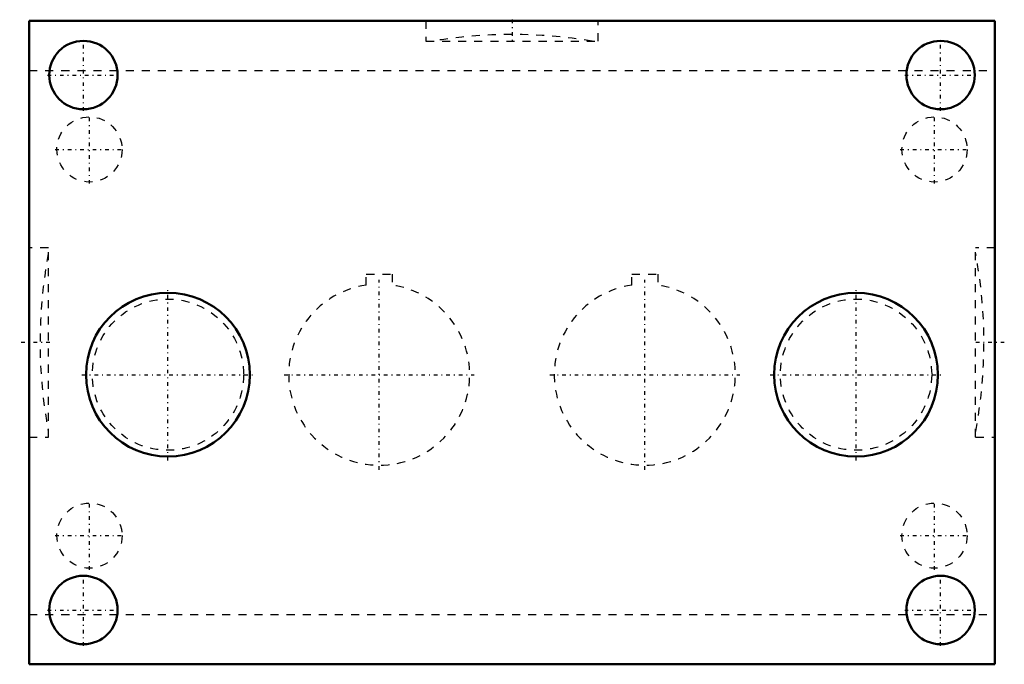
# Model space of a CAD drawing. Header units: millimetres. Extents: x -61 to 61, y -40 to 40.
import ezdxf

# ---------------------------------------------------------------- set-up
doc = ezdxf.new("R2010")
doc.units = ezdxf.units.MM
doc.linetypes.add('Center', pattern=[1.5, 0.45, -0.5, 0.05, -0.5])
doc.linetypes.add('Dashed', pattern=[2, 1, -1])
for name, color, linetype, lineweight in [('AM_0', 7, 'Continuous', 30), ('AM_3', 7, 'Dashed', 5), ('AM_7', 7, 'Center', 5)]:
    doc.layers.add(name, color=color, linetype=linetype, lineweight=lineweight)

msp = doc.modelspace()

# ---------------------------------------------------------------- linework, layer by layer
at = {"layer": 'AM_0', "color": 7, "linetype": 'Continuous', "lineweight": 50}
for p, q in [((-60, -40), (-60, 40)), ((-60, 40), (60, 40)), ((60, -40), (60, 40)), ((-60, -40), (60, -40))]:
    msp.add_line(p, q, dxfattribs=at)
for centre, radius in [((-53.25, 33.25), 4.25), ((53.25, 33.25), 4.25), ((-42.75, -4), 10.18), ((42.75, -4), 10.18), ((-53.25, -33.25), 4.25), ((53.25, -33.25), 4.25)]:
    msp.add_circle(centre, radius, dxfattribs=at)
at = {"layer": 'AM_3', "color": 6, "linetype": 'Dashed', "lineweight": 25}
for p, q in [((-10.69, 40), (-10.69, 37.44)), ((10.69, 37.44), (10.69, 40)), ((-10.69, 37.44), (10.69, 37.44)), ((-60, 33.81), (60, 33.81)), ((-57.61, 11.75), (-60, 11.75)), ((-57.61, -11.75), (-57.61, 11.75)), ((60, 11.75), (57.61, 11.75)), ((57.61, -11.75), (57.61, 11.75)), ((-18.1, 8.5), (-14.9, 8.5)), ((-18.1, 7.14), (-18.1, 8.5)), ((-14.9, 8.5), (-14.9, 7.14)), ((14.9, 8.5), (18.1, 8.5)), ((14.9, 7.14), (14.9, 8.5)), ((18.1, 8.5), (18.1, 7.14)), ((-60, -11.75), (-57.61, -11.75)), ((57.61, -11.75), (60, -11.75)), ((-60, -33.81), (60, -33.81))]:
    msp.add_line(p, q, dxfattribs=at)
for centre, radius in [((-52.5, 24), 4.05), ((52.5, 24), 4.05), ((-42.75, -4), 9.4), ((42.75, -4), 9.4), ((-52.5, -24), 4.05), ((52.5, -24), 4.05)]:
    msp.add_circle(centre, radius, dxfattribs=at)
for centre, radius, start, end in [((0, -21.72), 60, 80.4496, 99.5504), ((1.36, 0), 60, 169.3874, 190.6126), ((-1.36, 0), 60, 349.3874, 10.6126), ((-16.5, -4), 11.25, 98.1765, 81.8235), ((16.5, -4), 11.25, 98.1765, 81.8235)]:
    msp.add_arc(centre, radius, start, end, dxfattribs=at)
at = {"layer": 'AM_7', "color": 4, "linetype": 'Center', "lineweight": 25}
for p, q in [((0, 40.13), (0, 37.32)), ((-53.25, 28.79), (-53.25, 37.71)), ((53.25, 28.79), (53.25, 37.71)), ((-57.71, 33.25), (-48.79, 33.25)), ((48.79, 33.25), (57.71, 33.25)), ((-52.5, 19.75), (-52.5, 28.25)), ((52.5, 19.75), (52.5, 28.25)), ((-56.75, 24), (-48.25, 24)), ((48.25, 24), (56.75, 24)), ((-16.5, -15.81), (-16.5, 7.81)), ((16.5, -15.81), (16.5, 7.81)), ((-42.75, -14.68), (-42.75, 6.68)), ((42.75, -14.68), (42.75, 6.68)), ((-57.44, 0), (-61.17, 0)), ((61.17, 0), (57.44, 0)), ((-53.43, -4), (-32.07, -4)), ((-28.31, -4), (-4.69, -4)), ((4.69, -4), (28.31, -4)), ((32.07, -4), (53.43, -4)), ((-52.5, -28.25), (-52.5, -19.75)), ((52.5, -28.25), (52.5, -19.75)), ((-56.75, -24), (-48.25, -24)), ((48.25, -24), (56.75, -24)), ((-53.25, -37.71), (-53.25, -28.79)), ((53.25, -37.71), (53.25, -28.79)), ((-57.71, -33.25), (-48.79, -33.25)), ((48.79, -33.25), (57.71, -33.25))]:
    msp.add_line(p, q, dxfattribs=at)

doc.saveas('drawing.dxf')
